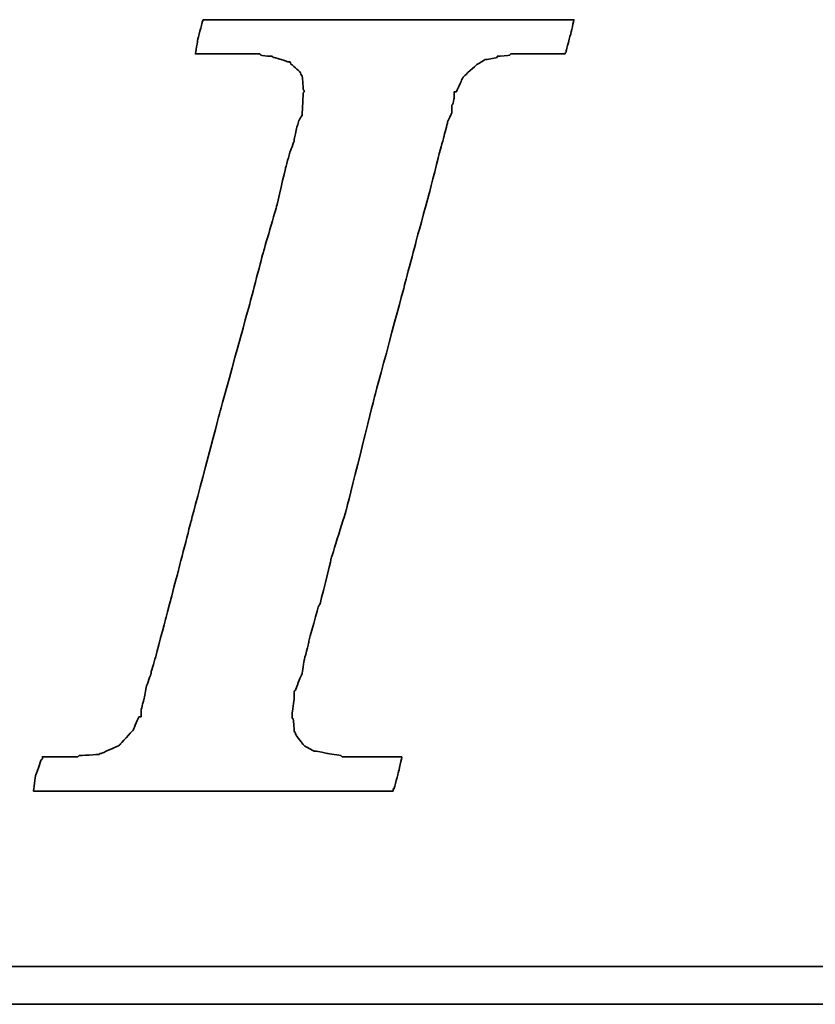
# Model space of a CAD drawing. Header units: millimetres. Extents: x 733 to 1040, y 381 to 501.
# Tile 32 of 51: x 968.71 to 970.59, y 415.24 to 417.57. Entities that reach past the tile are written whole.
import ezdxf

# ---------------------------------------------------------------- set-up
doc = ezdxf.new("R2010")
doc.units = ezdxf.units.MM
doc.header["$LTSCALE"] = 0.15
doc.layers.add('DIM', color=4, linetype='CONTINUOUS')
doc.layers.add('layer 1', color=7, linetype='CONTINUOUS')

# ---------------------------------------------------------------- blocks, each defined once
blk = doc.blocks.new('TBI MOTION logo(完整正式版)')
at = {"layer": 'layer 1', "color": 22, "lineweight": 35}
for points, knots in [([(-40.59125, -7.94375), (-40.59125, -7.94375), (-40.97375, -7.94375), (-40.97375, -7.94375), (-40.97375, -7.94375), (-40.97375, -7.94375), (-41.38125, -7.94375), (-41.38125, -7.94375), (-41.38125, -7.94375), (-41.38125, -7.94375), (-41.54875, -7.94375), (-41.54875, -7.94375), (-41.54875, -7.94375), (-41.54875, -7.94375), (-41.59875, -7.94375), (-41.59875, -7.94375), (-41.59875, -7.94375), (-41.59875, -7.94375), (-41.88375, -7.94375), (-41.88375, -7.94375), (-41.88375, -7.94375), (-41.88375, -7.94375), (-41.90875, -7.91875), (-41.90875, -7.91875), (-41.90875, -7.91875), (-41.90875, -7.91875), (-42.19875, -7.87125), (-42.19875, -7.87125), (-42.19875, -7.87125), (-42.19875, -7.87125), (-42.43875, -7.82375), (-42.43875, -7.82375), (-42.43875, -7.82375), (-42.43875, -7.82375), (-42.45875, -7.82375), (-42.45875, -7.82375), (-42.45875, -7.82375), (-42.45875, -7.82375), (-42.48625, -7.82375), (-42.48625, -7.82375), (-42.48625, -7.82375), (-42.48625, -7.82375), (-42.67625, -7.72375), (-42.67625, -7.72375), (-42.67625, -7.72375), (-42.67625, -7.72375), (-42.70125, -7.70375), (-42.70125, -7.70375), (-42.70125, -7.70375), (-42.70125, -7.70375), (-42.72375, -7.67875), (-42.72375, -7.67875), (-42.72375, -7.67875), (-42.72375, -7.67875), (-42.86875, -7.48875), (-42.86875, -7.48875), (-42.86875, -7.48875), (-42.86875, -7.48875), (-42.89375, -7.43875), (-42.89375, -7.43875), (-42.89375, -7.43875), (-42.89375, -7.43875), (-42.91875, -7.38875), (-42.91875, -7.38875), (-42.91875, -7.38875), (-42.91875, -7.38875), (-42.93875, -7.12875), (-42.93875, -7.12875), (-42.93875, -7.12875), (-42.93875, -7.12875), (-42.96375, -7.10375), (-42.96375, -7.10375), (-42.96375, -7.10375), (-42.96375, -7.10375), (-42.96375, -7.05375), (-42.96375, -7.05375), (-42.96375, -7.05375), (-42.96375, -7.05375), (-42.96375, -7.00875), (-42.96375, -7.00875), (-42.96375, -7.00875), (-42.96375, -7.00875), (-42.91875, -6.69625), (-42.91875, -6.69625), (-42.91875, -6.69625), (-42.91875, -6.69625), (-42.91875, -6.62375), (-42.91875, -6.62375), (-42.91875, -6.62375), (-42.91875, -6.62375), (-42.91875, -6.59625), (-42.91875, -6.59625), (-42.91875, -6.59625), (-42.91875, -6.59625), (-42.91875, -6.57375), (-42.91875, -6.57375), (-42.91875, -6.57375), (-42.91875, -6.57375), (-42.91875, -6.52875), (-42.91875, -6.52875), (-42.91875, -6.52875), (-42.91875, -6.52875), (-42.89375, -6.50375), (-42.89375, -6.50375), (-42.89375, -6.50375), (-42.89375, -6.50375), (-42.84375, -6.38375), (-42.84375, -6.38375), (-42.84375, -6.38375), (-42.84375, -6.38375), (-42.84375, -6.35875), (-42.84375, -6.35875), (-42.84375, -6.35875), (-42.84375, -6.35875), (-42.74625, -6.14375), (-42.74625, -6.14375), (-42.74625, -6.14375), (-42.74625, -6.14375), (-42.70125, -5.85375), (-42.70125, -5.85375), (-42.70125, -5.85375), (-42.70125, -5.85375), (-42.60375, -5.47125), (-42.60375, -5.47125), (-42.60375, -5.47125), (-42.60375, -5.47125), (-42.60375, -5.44875), (-42.60375, -5.44875), (-42.60375, -5.44875), (-42.60375, -5.44875), (-42.38875, -4.67875), (-42.38875, -4.67875), (-42.38875, -4.67875), (-42.38875, -4.67875), (-42.36375, -4.65375), (-42.36375, -4.65375), (-42.36375, -4.65375), (-42.36375, -4.65375), (-42.12375, -3.69625), (-42.12375, -3.69625), (-42.12375, -3.69625), (-42.12375, -3.69625), (-42.12375, -3.67374), (-42.12375, -3.67374), (-42.12375, -3.67374), (-42.12375, -3.67374), (-41.78875, -2.59374), (-41.78875, -2.59374), (-41.78875, -2.59374), (-41.78875, -2.59374), (-41.18875, -0.19375), (-41.18875, -0.19375), (-41.18875, -0.19375), (-41.18875, -0.19375), (-40.54375, 2.20624), (-40.54375, 2.20624), (-40.54375, 2.20624), (-40.54375, 2.20624), (-40.25375, 3.30875), (-40.25375, 3.30875), (-40.25375, 3.30875), (-40.25375, 3.30875), (-39.98875, 4.27125), (-39.98875, 4.27125), (-39.98875, 4.27125), (-39.98875, 4.27125), (-39.77375, 5.13125), (-39.77375, 5.13125), (-39.77375, 5.13125), (-39.77375, 5.13125), (-39.67875, 5.47125), (-39.67875, 5.47125), (-39.67875, 5.47125), (-39.67875, 5.47125), (-39.60375, 5.75625), (-39.60375, 5.75625), (-39.60375, 5.75625), (-39.60375, 5.75625), (-39.60375, 5.78125), (-39.60375, 5.78125), (-39.60375, 5.78125), (-39.60375, 5.78125), (-39.50875, 5.97125), (-39.50875, 5.97125), (-39.50875, 5.97125), (-39.50875, 5.97125), (-39.50875, 6.13875), (-39.50875, 6.13875), (-39.50875, 6.13875), (-39.50875, 6.13875), (-39.48625, 6.16625), (-39.48625, 6.16625), (-39.48625, 6.16625), (-39.48625, 6.16625), (-39.46125, 6.28625), (-39.46125, 6.28625), (-39.46125, 6.28625), (-39.46125, 6.28625), (-39.46125, 6.42625), (-39.46125, 6.42625), (-39.46125, 6.42625), (-39.46125, 6.42625), (-39.41375, 6.42625), (-39.41375, 6.42625), (-39.41375, 6.42625), (-39.41375, 6.42625), (-39.29375, 6.69125), (-39.29375, 6.69125), (-39.29375, 6.69125), (-39.29375, 6.69125), (-39.26875, 6.74125), (-39.26875, 6.74125), (-39.26875, 6.74125), (-39.26875, 6.74125), (-39.24375, 6.76625), (-39.24375, 6.76625), (-39.24375, 6.76625), (-39.24375, 6.76625), (-38.98375, 7.00624), (-38.98375, 7.00624), (-38.98375, 7.00624), (-38.98375, 7.00624), (-38.95625, 7.02624), (-38.95625, 7.02624), (-38.95625, 7.02624), (-38.95625, 7.02624), (-38.78875, 7.12624), (-38.78875, 7.12624), (-38.78875, 7.12624), (-38.78875, 7.12624), (-38.76375, 7.12624), (-38.76375, 7.12624), (-38.76375, 7.12624), (-38.76375, 7.12624), (-38.74375, 7.12624), (-38.74375, 7.12624), (-38.74375, 7.12624), (-38.74375, 7.12624), (-38.52875, 7.17125), (-38.52875, 7.17125), (-38.52875, 7.17125), (-38.52875, 7.17125), (-38.52875, 7.19624), (-38.52875, 7.19624), (-38.52875, 7.19624), (-38.52875, 7.19624), (-38.50375, 7.19624), (-38.50375, 7.19624), (-38.50375, 7.19624), (-38.50375, 7.19624), (-38.26125, 7.21875), (-38.26125, 7.21875), (-38.26125, 7.21875), (-38.26125, 7.21875), (-38.23875, 7.24624), (-38.23875, 7.24624), (-38.23875, 7.24624), (-38.23875, 7.24624), (-38.21625, 7.24624), (-38.21625, 7.24624), (-38.21625, 7.24624), (-38.21625, 7.24624), (-38.18875, 7.24624), (-38.18875, 7.24624), (-38.18875, 7.24624), (-38.18875, 7.24624), (-37.90375, 7.24624), (-37.90375, 7.24624), (-37.90375, 7.24624), (-37.90375, 7.24624), (-37.85375, 7.24624), (-37.85375, 7.24624), (-37.85375, 7.24624), (-37.85375, 7.24624), (-37.75875, 7.24624), (-37.75875, 7.24624), (-37.75875, 7.24624), (-37.75875, 7.24624), (-37.42375, 7.24624), (-37.42375, 7.24624), (-37.42375, 7.24624), (-37.42375, 7.24624), (-37.08875, 7.24624), (-37.08875, 7.24624), (-37.08875, 7.24624), (-37.08875, 7.24624), (-37.06375, 7.24624), (-37.06375, 7.24624), (-37.06375, 7.24624), (-37.06375, 7.24624), (-37.06375, 7.26624), (-37.06375, 7.26624), (-37.06375, 7.26624), (-37.06375, 7.26624), (-37.03875, 7.29125), (-37.03875, 7.29125), (-37.03875, 7.29125), (-37.03875, 7.29125), (-37.03875, 7.31625), (-37.03875, 7.31625), (-37.03875, 7.31625), (-37.03875, 7.31625), (-36.94125, 7.67625), (-36.94125, 7.67625), (-36.94125, 7.67625), (-36.94125, 7.67625), (-36.86875, 7.98625), (-36.86875, 7.98625), (-36.86875, 7.98625), (-36.86875, 7.98625), (-36.98875, 7.98625), (-36.98875, 7.98625), (-36.98875, 7.98625), (-36.98875, 7.98625), (-37.42375, 7.98625), (-37.42375, 7.98625), (-37.42375, 7.98625), (-37.42375, 7.98625), (-37.94875, 7.98625), (-37.94875, 7.98625), (-37.94875, 7.98625), (-37.94875, 7.98625), (-38.57375, 7.98625), (-38.57375, 7.98625), (-38.57375, 7.98625), (-38.57375, 7.98625), (-39.29375, 7.98625), (-39.29375, 7.98625), (-39.29375, 7.98625), (-39.29375, 7.98625), (-40.82875, 7.98625), (-40.82875, 7.98625), (-40.82875, 7.98625), (-40.82875, 7.98625), (-42.36375, 7.98625), (-42.36375, 7.98625), (-42.36375, 7.98625), (-42.36375, 7.98625), (-43.08375, 7.98625), (-43.08375, 7.98625), (-43.08375, 7.98625), (-43.08375, 7.98625), (-43.70875, 7.98625), (-43.70875, 7.98625), (-43.70875, 7.98625), (-43.70875, 7.98625), (-44.23375, 7.98625), (-44.23375, 7.98625), (-44.23375, 7.98625), (-44.23375, 7.98625), (-44.66875, 7.98625), (-44.66875, 7.98625), (-44.66875, 7.98625), (-44.66875, 7.98625), (-44.88375, 7.98625), (-44.88375, 7.98625), (-44.88375, 7.98625), (-44.88375, 7.98625), (-44.90875, 7.94125), (-44.90875, 7.94125), (-44.90875, 7.94125), (-44.90875, 7.94125), (-44.90875, 7.91625), (-44.90875, 7.91625), (-44.90875, 7.91625), (-44.90875, 7.91625), (-45.00375, 7.55625), (-45.00375, 7.55625), (-45.00375, 7.55625), (-45.00375, 7.55625), (-45.05375, 7.24624), (-45.05375, 7.24624), (-45.05375, 7.24624), (-45.05375, 7.24624), (-44.61875, 7.24624), (-44.61875, 7.24624), (-44.61875, 7.24624), (-44.61875, 7.24624), (-44.11375, 7.24624), (-44.11375, 7.24624), (-44.11375, 7.24624), (-44.11375, 7.24624), (-43.99375, 7.24624), (-43.99375, 7.24624), (-43.99375, 7.24624), (-43.99375, 7.24624), (-43.94625, 7.24624), (-43.94625, 7.24624), (-43.94625, 7.24624), (-43.94625, 7.24624), (-43.92374, 7.24624), (-43.92374, 7.24624), (-43.92374, 7.24624), (-43.92374, 7.24624), (-43.65875, 7.24624), (-43.65875, 7.24624), (-43.65875, 7.24624), (-43.65875, 7.24624), (-43.63875, 7.21875), (-43.63875, 7.21875), (-43.63875, 7.21875), (-43.63875, 7.21875), (-43.46875, 7.19624), (-43.46875, 7.19624), (-43.46875, 7.19624), (-43.46875, 7.19624), (-43.39875, 7.19624), (-43.39875, 7.19624), (-43.39875, 7.19624), (-43.39875, 7.19624), (-43.37125, 7.17125), (-43.37125, 7.17125), (-43.37125, 7.17125), (-43.37125, 7.17125), (-43.34875, 7.17125), (-43.34875, 7.17125), (-43.34875, 7.17125), (-43.34875, 7.17125), (-43.20375, 7.12624), (-43.20375, 7.12624), (-43.20375, 7.12624), (-43.20375, 7.12624), (-43.05875, 7.07624), (-43.05875, 7.07624), (-43.05875, 7.07624), (-43.05875, 7.07624), (-43.01375, 7.07624), (-43.01375, 7.07624), (-43.01375, 7.07624), (-43.01375, 7.07624), (-42.98875, 7.02624), (-42.98875, 7.02624), (-42.98875, 7.02624), (-42.98875, 7.02624), (-42.79875, 6.86125), (-42.79875, 6.86125), (-42.79875, 6.86125), (-42.79875, 6.86125), (-42.77375, 6.81125), (-42.77375, 6.81125), (-42.77375, 6.81125), (-42.77375, 6.81125), (-42.74625, 6.76625), (-42.74625, 6.76625), (-42.74625, 6.76625), (-42.74625, 6.76625), (-42.72375, 6.47625), (-42.72375, 6.47625), (-42.72375, 6.47625), (-42.72375, 6.47625), (-42.70125, 6.45124), (-42.70125, 6.45124), (-42.70125, 6.45124), (-42.70125, 6.45124), (-42.70125, 6.42625), (-42.70125, 6.42625), (-42.70125, 6.42625), (-42.70125, 6.42625), (-42.72375, 6.40625), (-42.72375, 6.40625), (-42.72375, 6.40625), (-42.72375, 6.40625), (-42.74625, 5.97125), (-42.74625, 5.97125), (-42.74625, 5.97125), (-42.74625, 5.97125), (-42.74625, 5.94625), (-42.74625, 5.94625), (-42.74625, 5.94625), (-42.74625, 5.94625), (-42.74625, 5.92625), (-42.74625, 5.92625), (-42.74625, 5.92625), (-42.74625, 5.92625), (-42.77375, 5.87625), (-42.77375, 5.87625), (-42.77375, 5.87625), (-42.77375, 5.87625), (-42.81875, 5.80625), (-42.81875, 5.80625), (-42.81875, 5.80625), (-42.81875, 5.80625), (-42.86875, 5.63625), (-42.86875, 5.63625), (-42.86875, 5.63625), (-42.86875, 5.63625), (-42.91875, 5.39625), (-42.91875, 5.39625), (-42.91875, 5.39625), (-42.91875, 5.39625), (-42.91875, 5.37124), (-42.91875, 5.37124), (-42.91875, 5.37124), (-42.91875, 5.37124), (-43.01375, 5.10874), (-43.01375, 5.10874), (-43.01375, 5.10874), (-43.01375, 5.10874), (-43.10875, 4.77124), (-43.10875, 4.77124), (-43.10875, 4.77124), (-43.10875, 4.77124), (-43.29875, 3.95625), (-43.29875, 3.95625), (-43.29875, 3.95625), (-43.29875, 3.95625), (-43.58875, 2.95125), (-43.58875, 2.95125), (-43.58875, 2.95125), (-43.58875, 2.95125), (-43.87375, 1.87125), (-43.87375, 1.87125), (-43.87375, 1.87125), (-43.87375, 1.87125), (-44.52625, -0.50374), (-44.52625, -0.50374), (-44.52625, -0.50374), (-44.52625, -0.50374), (-45.14875, -2.85375), (-45.14875, -2.85375), (-45.14875, -2.85375), (-45.14875, -2.85375), (-45.43375, -3.95875), (-45.43375, -3.95875), (-45.43375, -3.95875), (-45.43375, -3.95875), (-45.69875, -4.96875), (-45.69875, -4.96875), (-45.69875, -4.96875), (-45.69875, -4.96875), (-45.91375, -5.78375), (-45.91375, -5.78375), (-45.91375, -5.78375), (-45.91375, -5.78375), (-46.01375, -6.11875), (-46.01375, -6.11875), (-46.01375, -6.11875), (-46.01375, -6.11875), (-46.01375, -6.14375), (-46.01375, -6.14375), (-46.01375, -6.14375), (-46.01375, -6.14375), (-46.10875, -6.40875), (-46.10875, -6.40875), (-46.10875, -6.40875), (-46.10875, -6.40875), (-46.15375, -6.64875), (-46.15375, -6.64875), (-46.15375, -6.64875), (-46.15375, -6.64875), (-46.20375, -6.83875), (-46.20375, -6.83875), (-46.20375, -6.83875), (-46.20375, -6.83875), (-46.22875, -6.93375), (-46.22875, -6.93375), (-46.22875, -6.93375), (-46.22875, -6.93375), (-46.22875, -7.07875), (-46.22875, -7.07875), (-46.22875, -7.07875), (-46.22875, -7.07875), (-46.27375, -7.07875), (-46.27375, -7.07875), (-46.27375, -7.07875), (-46.27375, -7.07875), (-46.39375, -7.34375), (-46.39375, -7.34375), (-46.39375, -7.34375), (-46.39375, -7.34375), (-46.39375, -7.36875), (-46.39375, -7.36875), (-46.39375, -7.36875), (-46.39375, -7.36875), (-46.42125, -7.38875), (-46.42125, -7.38875), (-46.42125, -7.38875), (-46.42125, -7.38875), (-46.68375, -7.67875), (-46.68375, -7.67875), (-46.68375, -7.67875), (-46.68375, -7.67875), (-46.70875, -7.70375), (-46.70875, -7.70375), (-46.70875, -7.70375), (-46.70875, -7.70375), (-46.75375, -7.72375), (-46.75375, -7.72375), (-46.75375, -7.72375), (-46.75375, -7.72375), (-47.08875, -7.87125), (-47.08875, -7.87125), (-47.08875, -7.87125), (-47.08875, -7.87125), (-47.11625, -7.87125), (-47.11625, -7.87125), (-47.11625, -7.87125), (-47.11625, -7.87125), (-47.13875, -7.89375), (-47.13875, -7.89375), (-47.13875, -7.89375), (-47.13875, -7.89375), (-47.56875, -7.91875), (-47.56875, -7.91875), (-47.56875, -7.91875), (-47.56875, -7.91875), (-47.59625, -7.94375), (-47.59625, -7.94375), (-47.59625, -7.94375), (-47.59625, -7.94375), (-47.64375, -7.94375), (-47.64375, -7.94375), (-47.64375, -7.94375), (-47.64375, -7.94375), (-47.73625, -7.94375), (-47.73625, -7.94375), (-47.73625, -7.94375), (-47.73625, -7.94375), (-48.07375, -7.94375), (-48.07375, -7.94375), (-48.07375, -7.94375), (-48.07375, -7.94375), (-48.36125, -7.94375), (-48.36125, -7.94375), (-48.36125, -7.94375), (-48.36125, -7.94375), (-48.36125, -7.96625), (-48.36125, -7.96625), (-48.36125, -7.96625), (-48.36125, -7.96625), (-48.36125, -7.99125), (-48.36125, -7.99125), (-48.36125, -7.99125), (-48.36125, -7.99125), (-48.38875, -8.01375), (-48.38875, -8.01375), (-48.38875, -8.01375), (-48.38875, -8.01375), (-48.50875, -8.34875), (-48.50875, -8.34875), (-48.50875, -8.34875), (-48.50875, -8.34875), (-48.55375, -8.68625), (-48.55375, -8.68625), (-48.55375, -8.68625), (-48.55375, -8.68625), (-48.45875, -8.68625), (-48.45875, -8.68625), (-48.45875, -8.68625), (-48.45875, -8.68625), (-48.07375, -8.68625), (-48.07375, -8.68625), (-48.07375, -8.68625), (-48.07375, -8.68625), (-47.52375, -8.68625), (-47.52375, -8.68625), (-47.52375, -8.68625), (-47.52375, -8.68625), (-46.92375, -8.68625), (-46.92375, -8.68625), (-46.92375, -8.68625), (-46.92375, -8.68625), (-46.25375, -8.68625), (-46.25375, -8.68625), (-46.25375, -8.68625), (-46.25375, -8.68625), (-46.20375, -8.68625), (-46.20375, -8.68625), (-46.20375, -8.68625), (-46.20375, -8.68625), (-44.71375, -8.68625), (-44.71375, -8.68625), (-44.71375, -8.68625), (-44.71375, -8.68625), (-43.22875, -8.68625), (-43.22875, -8.68625), (-43.22875, -8.68625), (-43.22875, -8.68625), (-42.55875, -8.68625), (-42.55875, -8.68625), (-42.55875, -8.68625), (-42.55875, -8.68625), (-42.50875, -8.68625), (-42.50875, -8.68625), (-42.50875, -8.68625), (-42.50875, -8.68625), (-41.93375, -8.68625), (-41.93375, -8.68625), (-41.93375, -8.68625), (-41.93375, -8.68625), (-41.38125, -8.68625), (-41.38125, -8.68625), (-41.38125, -8.68625), (-41.38125, -8.68625), (-40.97375, -8.68625), (-40.97375, -8.68625), (-40.97375, -8.68625), (-40.97375, -8.68625), (-40.78125, -8.68625), (-40.78125, -8.68625), (-40.78125, -8.68625), (-40.78125, -8.68625), (-40.78125, -8.63875), (-40.78125, -8.63875), (-40.78125, -8.63875), (-40.78125, -8.63875), (-40.75875, -8.63875), (-40.75875, -8.63875), (-40.75875, -8.63875), (-40.75875, -8.63875), (-40.66375, -8.27875), (-40.66375, -8.27875), (-40.66375, -8.27875), (-40.66375, -8.27875), (-40.59125, -7.94375), (-40.59125, -7.94375)], [0, 0, 0, 0, 0.00558659, 0.00558659, 0.00558659, 0.0055866, 0.01117318, 0.01117318, 0.01117318, 0.01117319, 0.01675978, 0.01675978, 0.01675978, 0.01675979, 0.02234637, 0.02234637, 0.02234637, 0.02234638, 0.02793296, 0.02793296, 0.02793296, 0.02793297, 0.03351955, 0.03351955, 0.03351955, 0.03351956, 0.03910615, 0.03910615, 0.03910615, 0.03910616, 0.04469274, 0.04469274, 0.04469274, 0.04469275, 0.05027933, 0.05027933, 0.05027933, 0.05027934, 0.05586592, 0.05586592, 0.05586592, 0.05586593, 0.06145251, 0.06145251, 0.06145251, 0.06145252, 0.06703911, 0.06703911, 0.06703911, 0.06703912, 0.0726257, 0.0726257, 0.0726257, 0.07262571, 0.07821229, 0.07821229, 0.07821229, 0.0782123, 0.08379888, 0.08379888, 0.08379888, 0.08379889, 0.08938547, 0.08938547, 0.08938547, 0.08938548, 0.09497207, 0.09497207, 0.09497207, 0.09497208, 0.10055866, 0.10055866, 0.10055866, 0.10055867, 0.10614525, 0.10614525, 0.10614525, 0.10614526, 0.11173184, 0.11173184, 0.11173184, 0.11173185, 0.11731844, 0.11731844, 0.11731844, 0.11731845, 0.12290503, 0.12290503, 0.12290503, 0.12290504, 0.12849162, 0.12849162, 0.12849162, 0.12849163, 0.13407821, 0.13407821, 0.13407821, 0.13407822, 0.1396648, 0.1396648, 0.1396648, 0.13966481, 0.1452514, 0.1452514, 0.1452514, 0.14525141, 0.15083799, 0.15083799, 0.15083799, 0.150838, 0.15642458, 0.15642458, 0.15642458, 0.15642459, 0.16201117, 0.16201117, 0.16201117, 0.16201118, 0.16759777, 0.16759777, 0.16759777, 0.16759778, 0.17318436, 0.17318436, 0.17318436, 0.17318437, 0.17877095, 0.17877095, 0.17877095, 0.17877096, 0.18435754, 0.18435754, 0.18435754, 0.18435755, 0.18994413, 0.18994413, 0.18994413, 0.18994414, 0.19553073, 0.19553073, 0.19553073, 0.19553074, 0.20111732, 0.20111732, 0.20111732, 0.20111733, 0.20670391, 0.20670391, 0.20670391, 0.20670392, 0.2122905, 0.2122905, 0.2122905, 0.21229051, 0.21787709, 0.21787709, 0.21787709, 0.2178771, 0.22346369, 0.22346369, 0.22346369, 0.2234637, 0.22905028, 0.22905028, 0.22905028, 0.22905029, 0.23463687, 0.23463687, 0.23463687, 0.23463688, 0.24022346, 0.24022346, 0.24022346, 0.24022347, 0.24581006, 0.24581006, 0.24581006, 0.24581007, 0.25139665, 0.25139665, 0.25139665, 0.25139666, 0.25698324, 0.25698324, 0.25698324, 0.25698325, 0.26256983, 0.26256983, 0.26256983, 0.26256984, 0.26815642, 0.26815642, 0.26815642, 0.26815643, 0.27374302, 0.27374302, 0.27374302, 0.27374303, 0.27932961, 0.27932961, 0.27932961, 0.27932962, 0.2849162, 0.2849162, 0.2849162, 0.28491621, 0.29050279, 0.29050279, 0.29050279, 0.2905028, 0.29608939, 0.29608939, 0.29608939, 0.2960894, 0.30167598, 0.30167598, 0.30167598, 0.30167599, 0.30726257, 0.30726257, 0.30726257, 0.30726258, 0.31284916, 0.31284916, 0.31284916, 0.31284917, 0.31843575, 0.31843575, 0.31843575, 0.31843576, 0.32402235, 0.32402235, 0.32402235, 0.32402236, 0.32960894, 0.32960894, 0.32960894, 0.32960895, 0.33519553, 0.33519553, 0.33519553, 0.33519554, 0.34078212, 0.34078212, 0.34078212, 0.34078213, 0.34636872, 0.34636872, 0.34636872, 0.34636873, 0.35195531, 0.35195531, 0.35195531, 0.35195532, 0.3575419, 0.3575419, 0.3575419, 0.35754191, 0.36312849, 0.36312849, 0.36312849, 0.3631285, 0.36871508, 0.36871508, 0.36871508, 0.36871509, 0.37430168, 0.37430168, 0.37430168, 0.37430169, 0.37988827, 0.37988827, 0.37988827, 0.37988828, 0.38547486, 0.38547486, 0.38547486, 0.38547487, 0.39106145, 0.39106145, 0.39106145, 0.39106146, 0.39664804, 0.39664804, 0.39664804, 0.39664805, 0.40223464, 0.40223464, 0.40223464, 0.40223465, 0.40782123, 0.40782123, 0.40782123, 0.40782124, 0.41340782, 0.41340782, 0.41340782, 0.41340783, 0.41899441, 0.41899441, 0.41899441, 0.41899442, 0.42458101, 0.42458101, 0.42458101, 0.42458102, 0.4301676, 0.4301676, 0.4301676, 0.43016761, 0.43575419, 0.43575419, 0.43575419, 0.4357542, 0.44134078, 0.44134078, 0.44134078, 0.44134079, 0.44692737, 0.44692737, 0.44692737, 0.44692738, 0.45251397, 0.45251397, 0.45251397, 0.45251398, 0.45810056, 0.45810056, 0.45810056, 0.45810057, 0.46368715, 0.46368715, 0.46368715, 0.46368716, 0.46927374, 0.46927374, 0.46927374, 0.46927375, 0.47486034, 0.47486034, 0.47486034, 0.47486035, 0.48044693, 0.48044693, 0.48044693, 0.48044694, 0.48603352, 0.48603352, 0.48603352, 0.48603353, 0.49162011, 0.49162011, 0.49162011, 0.49162012, 0.4972067, 0.4972067, 0.4972067, 0.49720671, 0.5027933, 0.5027933, 0.5027933, 0.50279331, 0.50837989, 0.50837989, 0.50837989, 0.5083799, 0.51396648, 0.51396648, 0.51396648, 0.51396649, 0.51955307, 0.51955307, 0.51955307, 0.51955308, 0.52513966, 0.52513966, 0.52513966, 0.52513967, 0.53072626, 0.53072626, 0.53072626, 0.53072627, 0.53631285, 0.53631285, 0.53631285, 0.53631286, 0.54189944, 0.54189944, 0.54189944, 0.54189945, 0.54748603, 0.54748603, 0.54748603, 0.54748604, 0.55307263, 0.55307263, 0.55307263, 0.55307264, 0.55865922, 0.55865922, 0.55865922, 0.55865923, 0.56424581, 0.56424581, 0.56424581, 0.56424582, 0.5698324, 0.5698324, 0.5698324, 0.56983241, 0.57541899, 0.57541899, 0.57541899, 0.575419, 0.58100559, 0.58100559, 0.58100559, 0.5810056, 0.58659218, 0.58659218, 0.58659218, 0.58659219, 0.59217877, 0.59217877, 0.59217877, 0.59217878, 0.59776536, 0.59776536, 0.59776536, 0.59776537, 0.60335196, 0.60335196, 0.60335196, 0.60335197, 0.60893855, 0.60893855, 0.60893855, 0.60893856, 0.61452514, 0.61452514, 0.61452514, 0.61452515, 0.62011173, 0.62011173, 0.62011173, 0.62011174, 0.62569832, 0.62569832, 0.62569832, 0.62569833, 0.63128492, 0.63128492, 0.63128492, 0.63128493, 0.63687151, 0.63687151, 0.63687151, 0.63687152, 0.6424581, 0.6424581, 0.6424581, 0.64245811, 0.64804469, 0.64804469, 0.64804469, 0.6480447, 0.65363128, 0.65363128, 0.65363128, 0.65363129, 0.65921788, 0.65921788, 0.65921788, 0.65921789, 0.66480447, 0.66480447, 0.66480447, 0.66480448, 0.67039106, 0.67039106, 0.67039106, 0.67039107, 0.67597765, 0.67597765, 0.67597765, 0.67597766, 0.68156425, 0.68156425, 0.68156425, 0.68156426, 0.68715084, 0.68715084, 0.68715084, 0.68715085, 0.69273743, 0.69273743, 0.69273743, 0.69273744, 0.69832402, 0.69832402, 0.69832402, 0.69832403, 0.70391061, 0.70391061, 0.70391061, 0.70391062, 0.70949721, 0.70949721, 0.70949721, 0.70949722, 0.7150838, 0.7150838, 0.7150838, 0.71508381, 0.72067039, 0.72067039, 0.72067039, 0.7206704, 0.72625698, 0.72625698, 0.72625698, 0.72625699, 0.73184358, 0.73184358, 0.73184358, 0.73184359, 0.73743017, 0.73743017, 0.73743017, 0.73743018, 0.74301676, 0.74301676, 0.74301676, 0.74301677, 0.74860335, 0.74860335, 0.74860335, 0.74860336, 0.75418994, 0.75418994, 0.75418994, 0.75418995, 0.75977654, 0.75977654, 0.75977654, 0.75977655, 0.76536313, 0.76536313, 0.76536313, 0.76536314, 0.77094972, 0.77094972, 0.77094972, 0.77094973, 0.77653631, 0.77653631, 0.77653631, 0.77653632, 0.78212291, 0.78212291, 0.78212291, 0.78212292, 0.7877095, 0.7877095, 0.7877095, 0.78770951, 0.79329609, 0.79329609, 0.79329609, 0.7932961, 0.79888268, 0.79888268, 0.79888268, 0.79888269, 0.80446927, 0.80446927, 0.80446927, 0.80446928, 0.81005587, 0.81005587, 0.81005587, 0.81005588, 0.81564246, 0.81564246, 0.81564246, 0.81564247, 0.82122905, 0.82122905, 0.82122905, 0.82122906, 0.82681564, 0.82681564, 0.82681564, 0.82681565, 0.83240223, 0.83240223, 0.83240223, 0.83240224, 0.83798883, 0.83798883, 0.83798883, 0.83798884, 0.84357542, 0.84357542, 0.84357542, 0.84357543, 0.84916201, 0.84916201, 0.84916201, 0.84916202, 0.8547486, 0.8547486, 0.8547486, 0.85474861, 0.8603352, 0.8603352, 0.8603352, 0.86033521, 0.86592179, 0.86592179, 0.86592179, 0.8659218, 0.87150838, 0.87150838, 0.87150838, 0.87150839, 0.87709497, 0.87709497, 0.87709497, 0.87709498, 0.88268156, 0.88268156, 0.88268156, 0.88268157, 0.88826816, 0.88826816, 0.88826816, 0.88826817, 0.89385475, 0.89385475, 0.89385475, 0.89385476, 0.89944134, 0.89944134, 0.89944134, 0.89944135, 0.90502793, 0.90502793, 0.90502793, 0.90502794, 0.91061453, 0.91061453, 0.91061453, 0.91061454, 0.91620112, 0.91620112, 0.91620112, 0.91620113, 0.92178771, 0.92178771, 0.92178771, 0.92178772, 0.9273743, 0.9273743, 0.9273743, 0.92737431, 0.93296089, 0.93296089, 0.93296089, 0.9329609, 0.93854749, 0.93854749, 0.93854749, 0.9385475, 0.94413408, 0.94413408, 0.94413408, 0.94413409, 0.94972067, 0.94972067, 0.94972067, 0.94972068, 0.95530726, 0.95530726, 0.95530726, 0.95530727, 0.96089385, 0.96089385, 0.96089385, 0.96089386, 0.96648045, 0.96648045, 0.96648045, 0.96648046, 0.97206704, 0.97206704, 0.97206704, 0.97206705, 0.97765363, 0.97765363, 0.97765363, 0.97765364, 0.98324022, 0.98324022, 0.98324022, 0.98324023, 0.98882682, 0.98882682, 0.98882682, 0.98882683, 0.99441341, 0.99441341, 0.99441341, 0.99441342, 1, 1, 1, 1]), ([(75.90875, -9.47875), (75.90875, -9.47875), (75.90875, -12.28625), (75.90875, -12.28625), (75.90875, -12.28625), (75.90875, -12.28625), (75.90875, -12.47875), (75.90875, -12.47875), (75.90875, -12.47875), (75.90875, -12.47875), (75.71625, -12.47875), (75.71625, -12.47875), (75.71625, -12.47875), (75.71625, -12.47875), (-88.32875, -12.47875), (-88.32875, -12.47875), (-88.32875, -12.47875), (-88.32875, -12.47875), (-88.32875, -13.29375), (-88.32875, -13.29375), (-88.32875, -13.29375), (-88.32875, -13.29375), (82.89125, -13.29375), (82.89125, -13.29375), (82.89125, -13.29375), (82.89125, -13.29375), (75.90875, -9.47875), (75.90875, -9.47875)], [0, 0, 0, 0, 0.14285714, 0.14285714, 0.14285714, 0.14285715, 0.28571429, 0.28571429, 0.28571429, 0.2857143, 0.42857143, 0.42857143, 0.42857143, 0.42857144, 0.57142857, 0.57142857, 0.57142857, 0.57142858, 0.71428571, 0.71428571, 0.71428571, 0.71428572, 0.85714286, 0.85714286, 0.85714286, 0.85714287, 1, 1, 1, 1])]:
    blk.add_open_spline(points, degree=3, knots=knots, dxfattribs=at)

msp = doc.modelspace()

# ---------------------------------------------------------------- block references
at = {"layer": 'DIM', "color": 7, "xscale": 0.1094605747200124, "yscale": 0.1094605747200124, "zscale": 0.1094605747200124}
msp.add_blockref('TBI MOTION logo(完整正式版)', (974.0557, 416.6986), dxfattribs=at)

doc.saveas('drawing.dxf')
